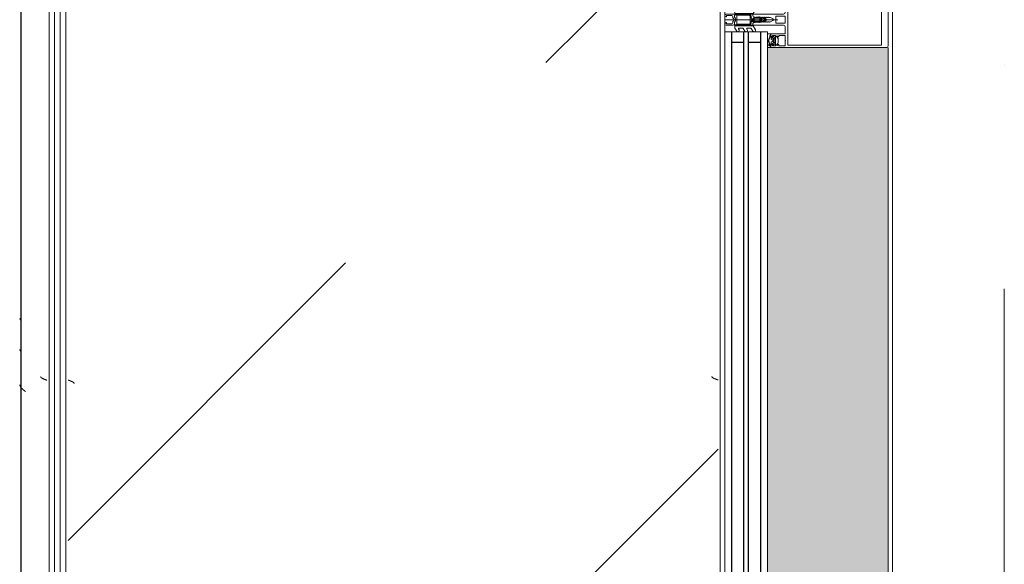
# Model space of a CAD drawing. Header units: millimetres. Extents: x -3267 to 40126, y 29201 to 102288.
# Tile 232 of 256: x 9044 to 9926, y 61556 to 62044. Entities that reach past the tile are written whole.
import ezdxf

# ---------------------------------------------------------------- set-up
doc = ezdxf.new("R2010")
doc.units = ezdxf.units.MM
doc.linetypes.add('4_ Штрихпунктир_ 10 х 2 мм', pattern=[1400, 1000, -200, 0, -200])
for name, color, linetype, lineweight in [('A-DETL-GENF-OTLN', 7, 'Continuous', 9), ('A-GLAZ-CURT-OTLN', 7, 'Continuous', 9), ('A-GLAZ-CWMG-OTLN', 7, 'Continuous', 9), ('A-WALL-____-OTLN', 7, 'Continuous', 9), ('M-EQPM-____-OTLN', 7, 'Continuous', 9), ('S-GRID-____-OTLN', 7, 'Continuous', 9)]:
    doc.layers.add(name, color=color, linetype=linetype, lineweight=lineweight)

# ---------------------------------------------------------------- blocks, each defined once
blk = doc.blocks.new('FP_145-ВКК_02_К1_З_ЭОМ_кабель_')
at = {"layer": 'M-EQPM-____-OTLN', "color": 253, "true_color": 0xaaaaaa}
for p, q in [((1600, 630.11), (0, 630.11)), ((1268.15, 630.12), (1268.06, 630.01)), ((1268.23, 630.22), (1268.15, 630.12)), ((1268.31, 630.32), (1268.23, 630.22)), ((1268.39, 630.41), (1268.31, 630.32)), ((1268.47, 630.5), (1268.39, 630.41)), ((1268.55, 630.58), (1268.47, 630.5)), ((1268.63, 630.66), (1268.55, 630.58)), ((1268.71, 630.74), (1268.63, 630.66)), ((1268.79, 630.81), (1268.71, 630.74)), ((1268.88, 630.88), (1268.79, 630.81)), ((1268.96, 630.94), (1268.88, 630.88)), ((1269.04, 630.99), (1268.96, 630.94)), ((1269.12, 631.04), (1269.04, 630.99)), ((1269.2, 631.09), (1269.12, 631.04)), ((1269.28, 631.13), (1269.2, 631.09)), ((1269.36, 631.17), (1269.28, 631.13)), ((1269.44, 631.2), (1269.36, 631.17)), ((1269.53, 631.22), (1269.44, 631.2)), ((1269.61, 631.25), (1269.53, 631.22)), ((1269.69, 631.26), (1269.61, 631.25)), ((1269.77, 631.27), (1269.69, 631.26)), ((1295.73, 630.09), (1295.64, 630.01)), ((1295.83, 630.17), (1295.73, 630.09)), ((1295.92, 630.25), (1295.83, 630.17)), ((1296.01, 630.33), (1295.92, 630.25)), ((1296.11, 630.41), (1296.01, 630.33)), ((1296.2, 630.48), (1296.11, 630.41)), ((1296.29, 630.55), (1296.2, 630.48)), ((1296.39, 630.61), (1296.29, 630.55)), ((1296.48, 630.68), (1296.39, 630.61)), ((1296.57, 630.74), (1296.48, 630.68)), ((1296.67, 630.79), (1296.57, 630.74)), ((1296.76, 630.85), (1296.67, 630.79)), ((1296.85, 630.9), (1296.76, 630.85)), ((1296.95, 630.95), (1296.85, 630.9)), ((1297.04, 630.99), (1296.95, 630.95)), ((1297.13, 631.03), (1297.04, 630.99)), ((1297.23, 631.07), (1297.13, 631.03)), ((1297.32, 631.11), (1297.23, 631.07)), ((1297.41, 631.14), (1297.32, 631.11)), ((1297.51, 631.17), (1297.41, 631.14)), ((1297.6, 631.19), (1297.51, 631.17))]:
    blk.add_line(p, q, dxfattribs=at)
blk = doc.blocks.new('ПР_Крышка пояса - Тип 1-V144-ВКК_02_К1_З_ЭОМ_кабель_')
at = {"layer": 'M-EQPM-____-OTLN', "true_color": 0xaaaaaa}
h = blk.add_hatch(dxfattribs=at)
h.set_pattern_fill('FP_68', color=253, style=0, pattern_type=2)
h.set_pattern_definition([(320.116, (-60760, 7884.42), (-31.8804, -362.8687), [38.035, -418.388]), (264.979, (-60760, 7884.4), (382.1136, 70.1924), [30.356, -333.911]), (10.409, (-60762.66, 7854.18), (350.2335, -292.6756), [32.376, -356.132]), (316.302, (-60658.4, 7884.4), (-84.086, -539.927), [57.037, -627.411]), (6.609, (-60665.4, 7839.4), (494.8554, -472.8508), [48.567, -534.241]), (261.148, (-60658.4, 7884.4), (494.8496, -472.857), [45.536, -500.899]), (291.079, (-60683.8, 7833.83), (-204.5313, -301.9806), [37.963, -417.597]), (235.89, (-60683.8, 7833.83), (368.3755, -123.0973), [30.394, -334.332]), (341.523, (-60700.84, 7808.66), (163.8489, -425.0748), [32.367, -356.032]), (307.614, (-60760, 7884.42), (169.11016, -6.15234), [16.721, -313.638, 16.721, -322.758, -335.679]), (307.614, (-60760, 7884.42), (169.11016, -6.15234), [-669.838, 16.721, -318.958]), (277.531, (-60760, 7884.42), (200.36217, -133.088), [16.696, -176.575, 16.696, -305.591, -127.751]), (277.531, (-60760, 7884.42), (200.36217, -133.088), [-515.558, 16.696, -111.055]), (237.393, (-60760, 7997.24), (-11.4573, -270.066), [16.715, -109.913, 16.715, -378.366, -524.242]), (237.393, (-60760, 7997.24), (-11.4573, -270.066), [-521.709, 16.715, -507.527]), (227.382, (-60760, 8047.83), (50.8514, -295.0393), [16.727, -148.004, 16.727, -618.375]), (227.382, (-60760, 8047.83), (50.8514, -295.0393), [-181.458, -245.829, 16.727, -355.819])])
h.paths.add_polyline_path([(0, 600), (0, 600), (84.49, 595), (1600, 595), (1600, 600), (0, 600)])
h.paths.add_polyline_path([(0, 595), (35.28, 595), (0, 597.49)])
at = {"layer": 'M-EQPM-____-OTLN', "color": 253, "true_color": 0xaaaaaa}
blk.add_blockref('FP_145-ВКК_02_К1_З_ЭОМ_кабель_', (0, 0), dxfattribs=at)
blk = doc.blocks.new('АРФ_Витраж_Остекление - SI_38mm_TripGlz-4699070-ВКК_02_К1_З_ЭОМ_кабель_')
at = {"layer": 'A-GLAZ-CURT-OTLN', "color": 253, "true_color": 0xaaaaaa}
for p, q in [((-454, 0), (-454, -38)), ((454, -38), (454, 0)), ((-454, -38), (454, -38))]:
    blk.add_line(p, q, dxfattribs=at)
at = {"layer": 'A-GLAZ-CURT-OTLN', "color": 253, "lineweight": 25, "true_color": 0xaaaaaa}
for p, q in [((-454, -6), (454, -6)), ((-445, -6), (-445, -17)), ((445, -6), (445, -17)), ((-454, -17), (454, -17)), ((-454, -21), (454, -21)), ((-445, -21), (-445, -32)), ((445, -21), (445, -32)), ((-454, -32), (454, -32))]:
    blk.add_line(p, q, dxfattribs=at)
blk = doc.blocks.new('Rectangular Mullion - FWS-50-HI_Mull_CovCap-20mm_Mull-105mm_zoloto-5843151-ВКК_02_К1_З_ЭОМ_кабель_')
at = {"layer": 'A-GLAZ-CWMG-OTLN', "true_color": 0xf8f3e1}
blk.add_hatch(color=7, dxfattribs=at).paths.add_polyline_path([(8096, 74220), (8096, 75100), (7988, 75100), (7988, 74220), (8080.3, 74220)])
at = {"layer": 'A-GLAZ-CWMG-OTLN', "color": 253, "true_color": 0xaaaaaa}
blk.add_line((8096, 74220), (8096, 75100), dxfattribs=at)
blk = doc.blocks.new('Rectangular Mullion - HI_CovCap-20mm_Mull-105mm-V274-ВКК_02_К1_З_ЭОМ_кабель_')
at = {"layer": 'A-DETL-GENF-OTLN', "color": 253, "true_color": 0xaaaaaa}
for p, q in [((-25, 144.5), (-25, 130.68)), ((23.5, 146), (-23.5, 146)), ((25, 130.68), (25, 144.5)), ((-25, 136), (-25, 59.4)), ((-22.9, 135.44), (-22.9, 59.4)), ((22.9, 136), (22.9, 59.4)), ((25, 136), (25, 59.5)), ((-12.6, 53.5), (-12.6, 41.4)), ((-3.2, 46.1), (-3.2, 53.5)), ((-2.7, 54), (2.7, 54)), ((3.2, 53.5), (3.2, 46.1)), ((12.6, 41.4), (12.6, 53.5)), ((25, 61), (25, 59.5)), ((-21.76, 44.51), (-22.58, 43.54)), ((-22.24, 46.35), (-21.18, 47.41)), ((-20.47, 47.7), (-17.13, 47.7)), ((-16.42, 47.41), (-15.36, 46.35)), ((-15.02, 43.54), (-15.84, 44.51)), ((-5, 25.5), (-5, 52.5)), ((2.7, 45.6), (-2.7, 45.6)), ((0, 47.27), (0, 0)), ((5, 52.5), (5, 25.5)), ((15.02, 43.54), (15.84, 44.51)), ((15.36, 46.35), (16.42, 47.41)), ((17.13, 47.7), (20.47, 47.7)), ((21.18, 47.41), (22.24, 46.35)), ((21.76, 44.51), (22.58, 43.54)), ((-22.3, 40.8), (-22.9, 40.8)), ((-22.9, 40.2), (-21.62, 40.2)), ((-22.27, 39.59), (-22.55, 39.1)), ((-21.2, 42.9), (-21.2, 41.7)), ((-21.07, 39.62), (-21.08, 39.77)), ((-19.5, 43.4), (-20.7, 43.4)), ((-20.7, 41.2), (-20.42, 41.2)), ((-20.48, 39.51), (-20.66, 39.4)), ((-20.16, 41.35), (-19.24, 42.95)), ((-19.97, 39.2), (-20.02, 39.33)), ((-17.65, 44), (-19.95, 44)), ((-19.33, 39.22), (-19.48, 39.08)), ((-18.77, 39.04), (-18.85, 39.17)), ((-18.36, 42.95), (-17.44, 41.35)), ((-18.16, 39.23), (-18.26, 39.06)), ((-16.9, 43.4), (-18.1, 43.4)), ((-17.56, 39.21), (-17.67, 39.31)), ((-17.18, 41.2), (-16.9, 41.2)), ((-17.02, 39.56), (-17.07, 39.36)), ((-16.46, 39.68), (-16.59, 39.75)), ((-16.4, 41.7), (-16.4, 42.9)), ((-14.64, 40.8), (-15.29, 40.8)), ((-0.87, 36.5), (-1.7, 35.06)), ((-1.12, 34.47), (-0.43, 35.65)), ((0.43, 35.65), (1.12, 34.47)), ((1.7, 35.06), (0.87, 36.5)), ((14.64, 40.8), (15.29, 40.8)), ((16.4, 41.7), (16.4, 42.9)), ((16.46, 39.68), (16.59, 39.75)), ((16.9, 43.4), (18.1, 43.4)), ((17.18, 41.2), (16.9, 41.2)), ((17.02, 39.56), (17.07, 39.36)), ((18.36, 42.95), (17.44, 41.35)), ((17.56, 39.21), (17.67, 39.31)), ((17.65, 44), (19.95, 44)), ((18.16, 39.23), (18.26, 39.06)), ((18.77, 39.04), (18.85, 39.17)), ((20.16, 41.35), (19.24, 42.95)), ((19.33, 39.22), (19.48, 39.08)), ((19.5, 43.4), (20.7, 43.4)), ((19.97, 39.2), (20.02, 39.33)), ((20.7, 41.2), (20.42, 41.2)), ((20.48, 39.51), (20.66, 39.4)), ((21.07, 39.62), (21.08, 39.77)), ((21.2, 42.9), (21.2, 41.7)), ((22.9, 40.2), (21.62, 40.2)), ((22.27, 39.59), (22.55, 39.1)), ((22.3, 40.8), (22.9, 40.8)), ((23.5, 40.8), (25, 40.8)), ((-9.07, 27.17), (-5.65, 25.19)), ((-2.24, 31), (-2.45, 30.87)), ((-2.45, 30.53), (-2.25, 30.41)), ((-1.89, 34.49), (-2.1, 32.75)), ((-1.33, 33.68), (-1.33, 33.78)), ((-1.25, 31.1), (0.74, 31.1)), ((-0.6, 32.5), (-0.6, 32.42)), ((0.84, 33), (-0.1, 33)), ((0.6, 32.3), (0.93, 32.3)), ((1.02, 31.78), (0.74, 32.06)), ((1.33, 33.78), (1.33, 33.68)), ((2.1, 32.75), (1.89, 34.49)), ((2.45, 30.87), (2.24, 31)), ((2.25, 30.41), (2.45, 30.53)), ((5.65, 25.19), (9.07, 27.17)), ((-7.75, 16.23), (-10.41, 17.77)), ((-7.75, 23.52), (-10.33, 25.01)), ((-9.07, 19.88), (-8.25, 19.41)), ((-7.5, 19.84), (-7.5, 23.08)), ((-5.4, 9.3), (-5.4, 24.76)), ((-3.5, 25), (-4.5, 25)), ((-3.9, 22), (-3.9, 11)), ((-3.4, 22.5), (3.4, 22.5)), ((-3.3, 23.5), (-1.9, 23.5)), ((-1.7, 23.7), (-1.7, 24.9)), ((-1.4, 24.49), (-1.4, 23.99)), ((-1.1, 23.82), (-0.5, 24.17)), ((0.3, 26.2), (-1.09, 26.2)), ((0.43, 25), (0.2, 25)), ((0.34, 25.28), (0.58, 25.52)), ((0.5, 24.17), (1.42, 23.63)), ((1.92, 23.5), (3.3, 23.5)), ((4.5, 25), (3.5, 25)), ((3.9, 11), (3.9, 22)), ((4.3, 22.5), (4.3, 9.4)), ((5.4, 24.76), (5.4, 9.3)), ((7.5, 23.08), (7.5, 19.84)), ((10.33, 25.01), (7.75, 23.52)), ((10.41, 17.77), (7.75, 16.23)), ((8.25, 19.41), (9.07, 19.88)), ((-7.62, 8.87), (-10.41, 10.48)), ((-9.07, 12.6), (-8.25, 12.12)), ((-7.5, 12.55), (-7.5, 15.8)), ((3.4, 10.5), (-3.4, 10.5)), ((-1.7, 9), (-2, 8.69)), ((2, 8.69), (1.7, 9)), ((7.5, 15.8), (7.5, 12.55)), ((10.41, 10.48), (7.62, 8.87)), ((8.25, 12.12), (9.07, 12.6)), ((-5.9, 8.8), (-7.37, 8.8)), ((-5, 1), (-5, 6.7)), ((-2.71, 8.4), (-4.02, 8.4)), ((-3.7, 1.7), (-3.7, 6)), ((-2.7, 7), (-2.13, 7)), ((-1.42, 7.29), (-0.71, 8.01)), ((0.71, 8.01), (1.42, 7.29)), ((2.13, 7), (2.7, 7)), ((3.3, 8.4), (2.71, 8.4)), ((3.7, 6), (3.7, 1.7)), ((7.37, 8.8), (5.9, 8.8))]:
    blk.add_line(p, q, dxfattribs=at)
at = {"layer": 'A-DETL-GENF-OTLN', "color": 253, "true_color": 0xaaaaaa, "flags": 128}
for points in [[(22.9, 130.68), (22.9, 140.2), (-22.9, 140.2), (-22.9, 130.68)], [(-19.05, 45.1), (-23.5, 45.1), (-23.5, 42.4), (-22.3, 42.4), (-22.3, 41.8), (-23.1, 41), (-25, 41), (-25, 57.79), (-25, 61)], [(-19.05, 54), (-23.5, 54), (-23.5, 48.3), (-22.3, 48.3), (-22.3, 47.7), (-22.95, 47.05)], [(22.9, 61), (22.9, 57.79), (22.9, 56.3), (11.2, 56.3), (-11.2, 56.3), (-22.9, 56.3), (-22.9, 57.79), (-22.9, 61)], [(-14.65, 47.05), (-15.3, 47.7), (-15.3, 48.3), (-14.1, 48.3), (-14.1, 54), (-18.55, 54)], [(-6.5, 54), (-11.2, 54), (-12.1, 54)], [(12.1, 54), (11.2, 54), (6.5, 54)], [(18.55, 54), (14.1, 54), (14.1, 48.3), (15.3, 48.3), (15.3, 47.7), (14.65, 47.05)], [(22.95, 47.05), (22.3, 47.7), (22.3, 48.3), (23.5, 48.3), (23.5, 54), (19.05, 54)], [(-13.1, 40.9), (-14.4, 40.9), (-15.3, 41.8), (-15.3, 42.4), (-14.1, 42.4), (-14.1, 45.1), (-18.55, 45.1)], [(18.55, 45.1), (14.1, 45.1), (14.1, 42.4), (15.3, 42.4), (15.3, 41.8), (14.4, 40.9), (13.1, 40.9)], [(25, 41), (23.1, 41), (22.3, 41.8), (22.3, 42.4), (23.5, 42.4), (23.5, 45.1), (19.05, 45.1)], [(-23.5, 40.8), (-25, 40.8), (-25, 38)], [(-22.5, 43.09), (-22, 42.8), (-22, 42.67)], [(-16.05, 40.2), (-14.75, 40.1), (-16.02, 40.1), (-16.02, 39.94)], [(-15.6, 42.67), (-15.6, 42.8), (-15.1, 43.09)], [(-12.6, 38), (-12.6, 40.8), (-13.95, 40.8)], [(-0.87, 42.8), (-2, 40.84), (-2, 39.84), (-2.5, 39.55), (-2, 39.26), (-2, 38.04), (-2.5, 37.75), (-2, 37.46), (-2, 36.24), (-2.5, 35.95), (-2, 35.66), (-2, 34.44), (-2.5, 34.15), (-2, 33.86), (-2, 32.64), (-2.5, 32.35), (-2, 32.06), (-2, 30.84), (-2.5, 30.55), (-2, 30.26), (-2, 29.04), (-2.5, 28.75), (-2, 28.46), (-2, 27.24), (-2.5, 26.95), (-2.5, 26)], [(2.5, 26), (2, 26.29), (2, 27.51), (2.5, 27.8), (2, 28.09), (2, 29.31), (2.5, 29.6), (2, 29.89), (2, 31.11), (2.5, 31.4), (2, 31.69), (2, 32.91), (2.5, 33.2), (2, 33.49), (2, 34.71), (2.5, 35), (2, 35.29), (2, 36.51), (2.5, 36.8), (2, 37.09), (2, 38.31), (2.5, 38.6), (2, 38.89), (2, 40.84), (0.87, 42.8)], [(12.6, 38), (12.6, 40.8), (13.95, 40.8)], [(16.05, 40.2), (14.75, 40.1), (16.02, 40.1), (16.02, 39.94)], [(15.6, 42.67), (15.6, 42.8), (15.1, 43.09)], [(22.5, 43.09), (22, 42.8), (22, 42.67)], [(-0.35, 31.99), (0.1, 31.73), (-1.23, 31.6)], [(0.4, 31.8), (0.4, 31.9), (0.4, 32.1)], [(-3.41, 25), (-5, 25), (-5, 9.1)], [(-4.51, 8.95), (-4.3, 11), (-4.3, 22.5)], [(-1.55, 25.25), (-1.17, 25.64), (-0.2, 25.7), (-0.42, 25.6), (-1.25, 24.85)], [(-0.1, 25.3), (-0.1, 25.4), (0, 25.42)], [(5, 1), (5, 25), (3.41, 25)], [(-2.65, 1), (-2.65, 1.4), (-3.4, 1.4)], [(3.4, 1.4), (2.65, 1.4), (2.65, 1)]]:
    blk.add_lwpolyline(points, dxfattribs=at)
blk.add_lwpolyline([(0, 37), (0, 35.9)], close=True, dxfattribs=at)
at = {"layer": 'A-DETL-GENF-OTLN', "color": 253, "true_color": 0xaaaaaa}
for centre, radius, start, end in [((-23.5, 144.5), 1.5, 90, 180), ((23.5, 144.5), 1.5, 360, 90), ((-18.8, 53.94), 0.256, 12.68038, 167.31962), ((-12.1, 53.5), 0.5, 90, 180), ((-6.5, 52.5), 1.5, 360, 90), ((-2.7, 53.5), 0.5, 90, 180), ((2.7, 53.5), 0.5, 0, 90), ((6.5, 52.5), 1.5, 90, 180), ((12.1, 53.5), 0.5, 0, 90), ((18.8, 53.94), 0.256, 12.68038, 167.31962), ((-22.59, 46.7), 0.5, 135, 315), ((-21.15, 44), 0.8, 22.61561, 140.00332), ((-20.47, 46.7), 1, 90, 135), ((-19.95, 44.5), 0.5, 202.62239, 269.99966), ((-18.8, 45.04), 0.256, 12.68038, 167.31962), ((-17.65, 44.5), 0.5, 269.99881, 337.37914), ((-16.45, 44), 0.8, 40.00306, 157.37723), ((-17.13, 46.7), 1, 45, 90), ((-15.01, 46.7), 0.5, 225, 45), ((-2.7, 46.1), 0.5, 180, 270), ((2.7, 46.1), 0.5, 270, 0), ((15.01, 46.7), 0.5, 135, 315), ((16.45, 44), 0.8, 22.62277, 139.99694), ((17.13, 46.7), 1, 90, 135), ((17.65, 44.5), 0.5, 202.62086, 270.00119), ((18.8, 45.04), 0.256, 12.68038, 167.31962), ((19.95, 44.5), 0.5, 270.00034, 337.37761), ((21.15, 44), 0.8, 39.99668, 157.38439), ((20.47, 46.7), 1, 45, 90), ((22.59, 46.7), 0.5, 225, 45), ((-22.9, 39.55), 0.65, 90, 270), ((-23.2, 40.8), 0.3, 180, 0), ((-22.9, 39.3), 0.4, 269.99999, 330.00626), ((-22.35, 43.35), 0.3, 140.01031, 239.99507), ((-22.3, 41.1), 0.3, 270.90521, 359.98148), ((-21.41, 39.09), 1, 90.82716, 149.99773), ((-18.96, 41.89), 3.14, 165.49788, 194.50212), ((-21.62, 39.7), 0.5, 54.92212, 90), ((-21.42, 39.75), 0.339, 3.00251, 90.82171), ((-18.8, 43.71), 4.4, 234.92212, 305.84121), ((-20.7, 42.9), 0.5, 89.98992, 180.01008), ((-20.7, 41.7), 0.5, 179.98974, 270.01026), ((-20.8, 39.64), 0.272, 183.0147, 299.98901), ((-20.32, 39.23), 0.316, 18.00331, 119.99297), ((-20.42, 41.5), 0.3, 269.98791, 330.00644), ((-19.69, 39.29), 0.3, 197.9991, 314.99946), ((-19.5, 43.1), 0.3, 329.99756, 90.00642), ((-19.11, 38.99), 0.316, 32.98956, 135.00901), ((-18.52, 39.21), 0.3, 213.00146, 329.99975), ((-18.1, 43.1), 0.3, 89.99872, 209.99731), ((-17.88, 39.07), 0.316, 48.00262, 149.99741), ((-17.36, 39.43), 0.3, 227.99716, 345.00452), ((-17.18, 41.5), 0.3, 209.995, 270.01065), ((-16.73, 39.48), 0.3, 63.00317, 164.99853), ((-16.9, 42.9), 0.5, 0.00918, 89.99082), ((-16.9, 41.7), 0.5, 270.00904, 359.99096), ((-16.32, 39.94), 0.3, 243.00899, 359.98883), ((-16.05, 39.9), 0.3, 90, 125.84121), ((-18.64, 41.89), 3.14, 346.80247, 14.483), ((-15.29, 41.1), 0.3, 166.80247, 270), ((-15.25, 43.35), 0.3, 299.99829, 40.01132), ((-14.83, 40.53), 0.33, 270.00002, 54.90994), ((-14.75, 40.6), 0.5, 269.99115, 352.82633), ((-13.95, 40.5), 0.3, 90.00299, 172.8115), ((-13.1, 41.4), 0.5, 270, 0), ((0, 42.3), 1, 30, 150), ((0, 36), 1, 90.02865, 150), ((0, 35.4), 0.5, 90.0573, 150), ((0, 36), 1, 30, 89.97135), ((0, 35.4), 0.5, 30, 89.9427), ((13.1, 41.4), 0.5, 180, 270), ((13.95, 40.5), 0.3, 7.1885, 89.99701), ((14.75, 40.6), 0.5, 187.17367, 270.00885), ((14.83, 40.53), 0.33, 125.09006, 269.99998), ((15.25, 43.35), 0.3, 139.98868, 240.00171), ((15.29, 41.1), 0.3, 270, 13.19753), ((18.64, 41.89), 3.14, 165.517, 193.19753), ((16.32, 39.94), 0.3, 180.01117, 296.99101), ((16.05, 39.9), 0.3, 54.15879, 90), ((18.8, 43.71), 4.4, 234.15879, 305.07788), ((16.9, 42.9), 0.5, 90.00918, 179.99082), ((16.9, 41.7), 0.5, 180.00904, 269.99096), ((16.73, 39.48), 0.3, 15.00147, 116.99683), ((17.36, 39.43), 0.3, 194.99548, 312.00284), ((17.18, 41.5), 0.3, 269.98935, 330.005), ((17.88, 39.07), 0.316, 30.00259, 131.99738), ((18.1, 43.1), 0.3, 330.00269, 90.00128), ((18.52, 39.21), 0.3, 210.00025, 326.99854), ((19.11, 38.99), 0.316, 44.99099, 147.01044), ((19.5, 43.1), 0.3, 89.99358, 210.00244), ((19.69, 39.29), 0.3, 225.00054, 342.0009), ((20.32, 39.23), 0.316, 60.00703, 161.99669), ((20.42, 41.5), 0.3, 209.99356, 270.01209), ((20.8, 39.64), 0.272, 240.01099, 356.9853), ((20.7, 42.9), 0.5, 359.98992, 90.01008), ((20.7, 41.7), 0.5, 269.98974, 0.01026), ((21.42, 39.75), 0.339, 89.17829, 176.99749), ((21.62, 39.7), 0.5, 90, 125.07788), ((21.41, 39.09), 1, 30.00227, 89.17284), ((18.96, 41.89), 3.14, 345.49788, 14.50212), ((22.3, 41.1), 0.3, 180.01852, 269.09479), ((22.35, 43.35), 0.3, 300.00493, 39.98969), ((22.9, 39.3), 0.4, 209.99374, 270.00001), ((23.2, 40.8), 0.3, 180, 0), ((22.9, 39.55), 0.65, 270, 90), ((-9.68, 26.13), 1.3, 154.41173, 240), ((-9.72, 26.04), 1.3, 60, 150), ((-3.41, 26.5), 1.5, 270, 10.22002), ((-2.35, 30.7), 0.2, 120, 240), ((17.75, 30.31), 20, 179.72362, 190.22002), ((17.75, 30.31), 20, 173, 178.04971), ((-0.4, 34.31), 1.5, 150, 173), ((-1.25, 30.9), 0.2, 90, 179.3132), ((46.55, 30.33), 48, 179.3132, 184.71248), ((46.55, 30.33), 48, 176, 178.23414), ((-1.23, 31.8), 0.2, 178.23414, 270), ((0.27, 33.67), 1.6, 150, 176), ((-0.1, 32.5), 0.5, 90, 180), ((-0.1, 32.42), 0.5, 180, 240), ((0.2, 31.9), 0.2, 240, 0), ((0.2, 31.8), 0.2, 270, 0), ((0.6, 32.1), 0.2, 90, 180), ((0.6, 31.92), 0.2, 45, 180), ((0.74, 31.5), 0.4, 270, 45), ((0.84, 33.5), 0.5, 270, 3.83017), ((0.93, 31.8), 0.5, 1.77701, 90), ((-0.27, 33.67), 1.6, 4, 30), ((-46.55, 30.33), 48, 354.4962, 1.77701), ((-46.55, 30.33), 48, 3.83017, 4), ((0.4, 34.31), 1.5, 7, 30), ((3.41, 26.5), 1.5, 169.77998, 270), ((-17.75, 30.31), 20, 349.77998, 0.27638), ((-17.75, 30.31), 20, 1.95029, 7), ((2.35, 30.7), 0.2, 300, 60), ((9.72, 26.04), 1.3, 30, 120), ((9.68, 26.13), 1.3, 300, 25.58827), ((-9.81, 18.81), 1.2, 150, 240), ((-9.72, 18.76), 1.3, 60, 150), ((-8, 19.84), 0.5, 240, 0), ((-8, 23.08), 0.5, 360, 60), ((-5.9, 24.76), 0.5, 360, 60), ((-4.5, 25.5), 0.5, 180, 270), ((-3.3, 22.5), 1, 90, 180), ((-3.4, 22), 0.5, 90, 180), ((-3.5, 26), 1, 270, 0), ((-1.9, 23.7), 0.2, 270, 0), ((-1.2, 24.9), 0.5, 135, 180), ((-0.9, 24.49), 0.5, 135, 180), ((-1.2, 23.99), 0.2, 180, 300), ((-1.09, 26.4), 0.2, 184.71248, 270), ((-1.02, 25.5), 0.2, 90, 135), ((-0.42, 25.4), 0.2, 90, 135), ((0, 23.3), 1, 60, 120), ((-0.3, 25.4), 0.2, 360, 90), ((-0.2, 25.5), 0.2, 360, 90), ((0.2, 25.3), 0.3, 180, 270), ((0.2, 25.42), 0.2, 180, 315), ((0.3, 25.8), 0.4, 315, 90), ((0.43, 25.8), 0.8, 270, 354.4962), ((1.92, 24.5), 1, 240, 270), ((3.5, 26), 1, 180, 270), ((3.3, 22.5), 1, 360, 90), ((3.4, 22), 0.5, 360, 90), ((4.5, 25.5), 0.5, 270, 360), ((5.9, 24.76), 0.5, 120, 180), ((8, 23.08), 0.5, 120, 180), ((8, 19.84), 0.5, 180, 300), ((9.72, 18.76), 1.3, 30, 120), ((9.81, 18.81), 1.2, 300, 30), ((-9.81, 11.52), 1.2, 150, 240), ((-9.72, 11.47), 1.3, 60, 150), ((-8, 12.55), 0.5, 240, 0), ((-8, 15.8), 0.5, 360, 60), ((-7.37, 9.3), 0.5, 240, 270), ((-5.9, 9.3), 0.5, 270, 0), ((-4, 9.1), 1, 180, 216.8699), ((-4.02, 8.9), 0.5, 174, 270), ((-3.4, 11), 0.5, 180, 270), ((0, 7.3), 2.4, 45, 135), ((3.3, 9.4), 1, 270, 0), ((3.4, 11), 0.5, 270, 0), ((5.9, 9.3), 0.5, 180, 270), ((7.37, 9.3), 0.5, 270, 300), ((8, 15.8), 0.5, 120, 180), ((8, 12.55), 0.5, 180, 300), ((9.72, 11.47), 1.3, 30, 120), ((9.81, 11.52), 1.2, 300, 30), ((-4, 6.7), 1, 143.1301, 180), ((-4, 1), 1, 180, 270), ((-5.6, 7.9), 1, 323.1301, 36.8699), ((-2.7, 6), 1, 90, 180), ((-3.4, 1.7), 0.3, 180, 270), ((-3.65, 1), 1, 270, 0), ((-2.71, 9.4), 1, 270, 315), ((-2.13, 8), 1, 270, 315), ((0, 7.3), 1, 45, 135), ((2.13, 8), 1, 225, 270), ((2.71, 9.4), 1, 225, 270), ((3.65, 1), 1, 180, 270), ((2.7, 6), 1, 360, 90), ((3.4, 1.7), 0.3, 270, 0), ((4, 1), 1, 270, 0)]:
    blk.add_arc(centre, radius, start, end, dxfattribs=at)
blk = doc.blocks.new('FP_578-ВКК_02_К1_З_ЭОМ_кабель_')
at = {"layer": 'M-EQPM-____-OTLN', "color": 7, "true_color": 0xffffff}
for p, q in [((2039.39, 582.49), (2039.34, 582.49)), ((2039.44, 582.5), (2039.39, 582.49)), ((2039.48, 582.51), (2039.44, 582.5)), ((2039.53, 582.52), (2039.48, 582.51)), ((2039.58, 582.54), (2039.53, 582.52)), ((2039.62, 582.56), (2039.58, 582.54)), ((2039.67, 582.58), (2039.62, 582.56)), ((2039.72, 582.61), (2039.67, 582.58)), ((2039.77, 582.64), (2039.72, 582.61)), ((2039.81, 582.67), (2039.77, 582.64)), ((2039.86, 582.7), (2039.81, 582.67)), ((2039.91, 582.74), (2039.86, 582.7)), ((2039.95, 582.78), (2039.91, 582.74)), ((2040, 582.82), (2039.95, 582.78)), ((2040.06, 582.88), (2040.01, 582.83)), ((2040.1, 582.93), (2040.06, 582.88)), ((2040.15, 582.98), (2040.1, 582.93)), ((2040.2, 583.04), (2040.15, 582.98)), ((2040.25, 583.1), (2040.2, 583.04)), ((2040.3, 583.17), (2040.25, 583.1)), ((2040.35, 583.23), (2040.3, 583.17)), ((2040.4, 583.3), (2040.35, 583.23)), ((2040.44, 583.37), (2040.4, 583.3)), ((2040.49, 583.45), (2040.44, 583.37)), ((2040.54, 583.52), (2040.49, 583.45)), ((2040.59, 583.6), (2040.54, 583.52)), ((2040.64, 583.68), (2040.59, 583.6)), ((2040.69, 583.77), (2040.64, 583.68)), ((2040.74, 583.86), (2040.69, 583.77)), ((2040.78, 583.95), (2040.74, 583.86)), ((2040.83, 584.04), (2040.78, 583.95)), ((2040.88, 584.13), (2040.83, 584.04)), ((2040.93, 584.23), (2040.88, 584.13)), ((2040.98, 584.33), (2040.93, 584.23)), ((2041.03, 584.43), (2040.98, 584.33)), ((2041.08, 584.53), (2041.03, 584.43)), ((2041.12, 584.64), (2041.08, 584.53)), ((2041.17, 584.74), (2041.12, 584.64)), ((2041.22, 584.85), (2041.17, 584.74)), ((2041.27, 584.96), (2041.22, 584.85)), ((2041.32, 585.08), (2041.27, 584.96)), ((2041.37, 585.19), (2041.32, 585.08)), ((2041.42, 585.31), (2041.37, 585.19)), ((2041.46, 585.42), (2041.42, 585.31)), ((2041.51, 585.54), (2041.46, 585.42)), ((2041.56, 585.66), (2041.51, 585.54)), ((2041.61, 585.79), (2041.56, 585.66)), ((2041.66, 585.91), (2041.61, 585.79)), ((2041.71, 586.03), (2041.66, 585.91)), ((2041.76, 586.16), (2041.71, 586.03)), ((2041.81, 586.29), (2041.76, 586.16)), ((2041.85, 586.41), (2041.81, 586.29)), ((2041.9, 586.54), (2041.85, 586.41)), ((2041.95, 586.67), (2041.9, 586.54)), ((2042, 586.8), (2041.95, 586.67)), ((2042.05, 586.93), (2042, 586.8)), ((2042.1, 587.07), (2042.05, 586.93)), ((2042.15, 587.2), (2042.1, 587.07)), ((2042.19, 587.33), (2042.15, 587.2)), ((2042.24, 587.46), (2042.19, 587.33)), ((2042.29, 587.6), (2042.24, 587.46)), ((2042.34, 587.73), (2042.29, 587.6)), ((2042.39, 587.87), (2042.34, 587.73)), ((2042.44, 588), (2042.39, 587.87))]:
    blk.add_line(p, q, dxfattribs=at)
blk = doc.blocks.new('FP_579-ВКК_02_К1_З_ЭОМ_кабель_')
at = {"layer": 'M-EQPM-____-OTLN', "color": 7, "true_color": 0xffffff}
for p, q in [((2043.47, 8.86), (2043.42, 8.74)), ((2043.52, 8.97), (2043.47, 8.86)), ((2043.56, 9.09), (2043.52, 8.97)), ((2043.61, 9.21), (2043.56, 9.09)), ((2043.66, 9.32), (2043.61, 9.21)), ((2043.71, 9.43), (2043.66, 9.32)), ((2043.76, 9.54), (2043.71, 9.43)), ((2043.81, 9.65), (2043.76, 9.54)), ((2043.86, 9.75), (2043.81, 9.65)), ((2043.91, 9.86), (2043.86, 9.75)), ((2043.96, 9.96), (2043.91, 9.86)), ((2044.01, 10.06), (2043.96, 9.96)), ((2044.06, 10.16), (2044.01, 10.06)), ((2044.1, 10.25), (2044.06, 10.16)), ((2044.15, 10.34), (2044.1, 10.25)), ((2044.2, 10.43), (2044.15, 10.34)), ((2044.25, 10.52), (2044.2, 10.43)), ((2044.3, 10.6), (2044.25, 10.52)), ((2044.35, 10.69), (2044.3, 10.6)), ((2044.4, 10.76), (2044.35, 10.69)), ((2044.45, 10.84), (2044.4, 10.76)), ((2044.5, 10.91), (2044.45, 10.84)), ((2044.55, 10.99), (2044.5, 10.91)), ((2044.6, 11.05), (2044.55, 10.99)), ((2044.64, 11.12), (2044.6, 11.05)), ((2044.69, 11.18), (2044.64, 11.12)), ((2044.74, 11.24), (2044.69, 11.18)), ((2044.79, 11.3), (2044.74, 11.24)), ((2044.84, 11.35), (2044.79, 11.3)), ((2044.89, 11.4), (2044.84, 11.35)), ((2044.94, 11.45), (2044.89, 11.4)), ((2044.99, 11.49), (2044.94, 11.45)), ((2045.04, 11.53), (2044.99, 11.49)), ((2045.09, 11.57), (2045.04, 11.53)), ((2045.14, 11.61), (2045.09, 11.57)), ((2045.18, 11.64), (2045.14, 11.61)), ((2045.23, 11.66), (2045.18, 11.64)), ((2045.28, 11.69), (2045.23, 11.66)), ((2045.33, 11.71), (2045.28, 11.69)), ((2045.38, 11.73), (2045.33, 11.71)), ((2045.43, 11.74), (2045.38, 11.73)), ((2045.48, 11.76), (2045.43, 11.74)), ((2045.53, 11.76), (2045.48, 11.76)), ((2045.58, 11.77), (2045.53, 11.76)), ((2042.53, 6.39), (2042.48, 6.26)), ((2042.58, 6.53), (2042.53, 6.39)), ((2042.63, 6.66), (2042.58, 6.53)), ((2042.68, 6.8), (2042.63, 6.66)), ((2042.73, 6.93), (2042.68, 6.8)), ((2042.78, 7.07), (2042.73, 6.93)), ((2042.83, 7.2), (2042.78, 7.07)), ((2042.88, 7.33), (2042.83, 7.2)), ((2042.93, 7.46), (2042.88, 7.33)), ((2042.98, 7.6), (2042.93, 7.46)), ((2043.02, 7.73), (2042.98, 7.6)), ((2043.07, 7.86), (2043.02, 7.73)), ((2043.12, 7.99), (2043.07, 7.86)), ((2043.17, 8.11), (2043.12, 7.99)), ((2043.22, 8.24), (2043.17, 8.11)), ((2043.27, 8.37), (2043.22, 8.24)), ((2043.32, 8.49), (2043.27, 8.37)), ((2043.37, 8.61), (2043.32, 8.49)), ((2043.42, 8.74), (2043.37, 8.61))]:
    blk.add_line(p, q, dxfattribs=at)
blk = doc.blocks.new('ПР_Низ пояс - Тип 1-V577-ВКК_02_К1_З_ЭОМ_кабель_')
at = {"layer": 'M-EQPM-____-OTLN', "true_color": 0xffffff}
h = blk.add_hatch(dxfattribs=at)
h.set_pattern_fill('FP_227', style=0, pattern_type=2)
h.set_pattern_definition([(135, (-59460, 6950), (-1000, 1e-13), [50, -1364.214]), (135, (-58960, 6950), (-1000, 1e-13), [50, -1364.214]), (135, (-58960, 7450), (-1000, 1e-13), [50, -1364.214]), (135, (-59674.64, 7664.64), (-1000, 1e-13), [403.55, -1010.664]), (135, (-59174.64, 7664.64), (-1000, 1e-13), [403.55, -1010.664]), (135, (-59674.64, 7164.64), (-1000, 1e-13), [403.55, -1010.664]), (135, (-59174.64, 7164.64), (-1000, 1e-13), [453.55, -960.664])])
h.paths.add_polyline_path([(800, 6.26), (2400, 6.26), (2400, 588), (800, 588), (800, 19.98)])
at = {"layer": 'M-EQPM-____-OTLN', "color": 253, "true_color": 0xaaaaaa}
for p, q in [((800, 595), (2400, 595)), ((800, 590), (2400, 590)), ((800, 4.26), (2400, 4.26)), ((800, 0), (2400, 0))]:
    blk.add_line(p, q, dxfattribs=at)
for name in ['FP_578-ВКК_02_К1_З_ЭОМ_кабель_', 'FP_579-ВКК_02_К1_З_ЭОМ_кабель_']:
    blk.add_blockref(name, (0, 0), dxfattribs=at)
blk = doc.blocks.new('FP_581-ВКК_02_К1_З_ЭОМ_кабель_')
at = {"layer": 'M-EQPM-____-OTLN', "color": 7, "true_color": 0xffffff}
for p, q in [((1242.76, 608.21), (1242.71, 608.08)), ((1242.81, 608.34), (1242.76, 608.21)), ((1242.86, 608.47), (1242.81, 608.34)), ((1242.91, 608.6), (1242.86, 608.47)), ((1242.96, 608.73), (1242.91, 608.6)), ((1243.01, 608.86), (1242.96, 608.73)), ((1243.06, 608.98), (1243.01, 608.86)), ((1243.11, 609.11), (1243.06, 608.98)), ((1243.15, 609.23), (1243.11, 609.11)), ((1243.2, 609.36), (1243.15, 609.23)), ((1243.25, 609.48), (1243.2, 609.36)), ((1243.3, 609.6), (1243.25, 609.48)), ((1243.35, 609.72), (1243.3, 609.6)), ((1243.4, 609.83), (1243.35, 609.72)), ((1243.45, 609.95), (1243.4, 609.83)), ((1243.5, 610.06), (1243.45, 609.95)), ((1243.55, 610.18), (1243.5, 610.06)), ((1243.6, 610.28), (1243.55, 610.18)), ((1243.65, 610.39), (1243.6, 610.28)), ((1243.69, 610.5), (1243.65, 610.39)), ((1243.74, 610.6), (1243.69, 610.5)), ((1243.79, 610.7), (1243.74, 610.6)), ((1243.84, 610.8), (1243.79, 610.7)), ((1243.89, 610.9), (1243.84, 610.8)), ((1243.94, 610.99), (1243.89, 610.9)), ((1243.99, 611.09), (1243.94, 610.99)), ((1244.04, 611.18), (1243.99, 611.09)), ((1244.09, 611.26), (1244.04, 611.18)), ((1244.14, 611.35), (1244.09, 611.26)), ((1244.19, 611.43), (1244.14, 611.35)), ((1244.23, 611.51), (1244.19, 611.43)), ((1244.28, 611.58), (1244.23, 611.51)), ((1244.33, 611.66), (1244.28, 611.58)), ((1244.38, 611.73), (1244.33, 611.66)), ((1244.43, 611.8), (1244.38, 611.73)), ((1244.48, 611.86), (1244.43, 611.8)), ((1244.53, 611.93), (1244.48, 611.86)), ((1244.58, 611.98), (1244.53, 611.93)), ((1244.63, 612.04), (1244.58, 611.98)), ((1244.68, 612.09), (1244.63, 612.04)), ((1244.73, 612.14), (1244.68, 612.09)), ((1244.77, 612.19), (1244.73, 612.14)), ((1244.82, 612.24), (1244.77, 612.19)), ((1244.87, 612.28), (1244.82, 612.24)), ((1244.92, 612.31), (1244.87, 612.28)), ((1244.97, 612.35), (1244.92, 612.31)), ((1245.02, 612.38), (1244.97, 612.35)), ((1245.07, 612.41), (1245.02, 612.38)), ((1245.12, 612.43), (1245.07, 612.41)), ((1245.17, 612.45), (1245.12, 612.43)), ((1245.22, 612.47), (1245.17, 612.45)), ((1245.27, 612.49), (1245.22, 612.47)), ((1245.31, 612.5), (1245.27, 612.49)), ((1245.36, 612.51), (1245.31, 612.5)), ((1245.41, 612.51), (1245.36, 612.51)), ((1242.37, 607.14), (1242.32, 607)), ((1242.42, 607.27), (1242.37, 607.14)), ((1242.47, 607.41), (1242.42, 607.27)), ((1242.52, 607.54), (1242.47, 607.41)), ((1242.57, 607.67), (1242.52, 607.54)), ((1242.61, 607.81), (1242.57, 607.67)), ((1242.66, 607.94), (1242.61, 607.81)), ((1242.71, 608.08), (1242.66, 607.94))]:
    blk.add_line(p, q, dxfattribs=at)
blk = doc.blocks.new('FP_582-ВКК_02_К1_З_ЭОМ_кабель_')
at = {"layer": 'M-EQPM-____-OTLN', "color": 7, "true_color": 0xffffff}
for p, q in [((1232.17, 626.13), (1232.07, 626)), ((1232.27, 626.25), (1232.17, 626.13)), ((1232.37, 626.38), (1232.27, 626.25)), ((1232.46, 626.5), (1232.37, 626.38)), ((1232.56, 626.63), (1232.46, 626.5)), ((1232.66, 626.75), (1232.56, 626.63)), ((1232.75, 626.88), (1232.66, 626.75)), ((1232.85, 627), (1232.75, 626.88)), ((1232.95, 627.13), (1232.85, 627)), ((1233.05, 627.25), (1232.95, 627.13)), ((1233.14, 627.37), (1233.05, 627.25)), ((1233.24, 627.49), (1233.14, 627.37)), ((1233.34, 627.61), (1233.24, 627.49)), ((1233.44, 627.73), (1233.34, 627.61)), ((1233.53, 627.85), (1233.44, 627.73)), ((1233.63, 627.96), (1233.53, 627.85)), ((1233.73, 628.08), (1233.63, 627.96)), ((1233.83, 628.19), (1233.73, 628.08)), ((1233.92, 628.31), (1233.83, 628.19)), ((1234.02, 628.42), (1233.92, 628.31)), ((1234.12, 628.53), (1234.02, 628.42)), ((1234.22, 628.64), (1234.12, 628.53)), ((1234.31, 628.75), (1234.22, 628.64)), ((1234.41, 628.85), (1234.31, 628.75)), ((1234.51, 628.95), (1234.41, 628.85)), ((1234.6, 629.06), (1234.51, 628.95)), ((1234.7, 629.16), (1234.6, 629.06)), ((1234.8, 629.26), (1234.7, 629.16)), ((1234.9, 629.35), (1234.8, 629.26)), ((1234.99, 629.45), (1234.9, 629.35)), ((1235.09, 629.54), (1234.99, 629.45)), ((1235.19, 629.63), (1235.09, 629.54)), ((1235.29, 629.72), (1235.19, 629.63)), ((1235.38, 629.81), (1235.29, 629.72)), ((1235.48, 629.89), (1235.38, 629.81)), ((1235.58, 629.97), (1235.48, 629.89)), ((1235.68, 630.05), (1235.58, 629.97)), ((1235.77, 630.13), (1235.68, 630.05)), ((1235.87, 630.2), (1235.77, 630.13)), ((1235.97, 630.27), (1235.87, 630.2)), ((1236.06, 630.34), (1235.97, 630.27)), ((1236.16, 630.41), (1236.06, 630.34)), ((1236.26, 630.47), (1236.16, 630.41)), ((1236.36, 630.54), (1236.26, 630.47)), ((1236.45, 630.59), (1236.36, 630.54)), ((1236.55, 630.65), (1236.45, 630.59)), ((1236.65, 630.7), (1236.55, 630.65)), ((1236.75, 630.75), (1236.65, 630.7)), ((1236.84, 630.8), (1236.75, 630.75)), ((1236.94, 630.85), (1236.84, 630.8)), ((1237.04, 630.89), (1236.94, 630.85)), ((1237.14, 630.93), (1237.04, 630.89)), ((1237.23, 630.96), (1237.14, 630.93)), ((1237.33, 631), (1237.23, 630.96)), ((1237.43, 631.03), (1237.33, 631)), ((1237.53, 631.06), (1237.43, 631.03)), ((1237.62, 631.08), (1237.53, 631.06)), ((1237.72, 631.1), (1237.62, 631.08)), ((1237.82, 631.12), (1237.72, 631.1)), ((1237.91, 631.14), (1237.82, 631.12)), ((1238.01, 631.15), (1237.91, 631.14)), ((1238.11, 631.16), (1238.01, 631.15)), ((1238.21, 631.16), (1238.11, 631.16))]:
    blk.add_line(p, q, dxfattribs=at)
blk = doc.blocks.new('ПР_Перед пояса - Тип 1-V580-ВКК_02_К1_З_ЭОМ_кабель_')
at = {"layer": 'M-EQPM-____-OTLN', "color": 253, "true_color": 0xaaaaaa}
for p, q in [((0, 630), (1600, 630)), ((0, 605), (1600, 605)), ((0, 600), (1600, 600))]:
    blk.add_line(p, q, dxfattribs=at)
for name in ['FP_582-ВКК_02_К1_З_ЭОМ_кабель_', 'FP_581-ВКК_02_К1_З_ЭОМ_кабель_']:
    blk.add_blockref(name, (0, 0), dxfattribs=at)
blk = doc.blocks.new('Наметкина 10_РД_АРФ_К1_R21_rvt-1-ВКК_02_К1_З_ЭОМ_кабель_')
at = {"layer": 'A-WALL-____-OTLN', "color": 253, "true_color": 0xaaaaaa}
blk.add_line((8100, 63360), (8100, 61359.98), dxfattribs=at)
at = {"layer": 'A-GLAZ-CURT-OTLN', "color": 253, "lineweight": 9, "true_color": 0xaaaaaa, "rotation": 89.99999999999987}
blk.add_blockref('АРФ_Витраж_Остекление - SI_38mm_TripGlz-4699070-ВКК_02_К1_З_ЭОМ_кабель_', (7950, 61860), dxfattribs=at)
at = {"layer": 'A-GLAZ-CWMG-OTLN', "color": 253, "lineweight": 9, "true_color": 0xaaaaaa, "extrusion": (0, 0, -1), "rotation": 90.00000000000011}
blk.add_blockref('Rectangular Mullion - HI_CovCap-20mm_Mull-105mm-V274-ВКК_02_К1_З_ЭОМ_кабель_', (-7950, 62325), dxfattribs=at)
at = {"layer": 'A-GLAZ-CWMG-OTLN', "color": 253, "lineweight": 9, "true_color": 0xaaaaaa}
blk.add_blockref('Rectangular Mullion - FWS-50-HI_Mull_CovCap-20mm_Mull-105mm_zoloto-5843151-ВКК_02_К1_З_ЭОМ_кабель_', (0, -12800), dxfattribs=at)
at = {"layer": 'M-EQPM-____-OTLN', "color": 253, "lineweight": 9, "true_color": 0xaaaaaa, "rotation": 89.99999999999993}
for name, p in [('ПР_Крышка пояса - Тип 1-V144-ВКК_02_К1_З_ЭОМ_кабель_', (7950, 60760)), ('ПР_Перед пояса - Тип 1-V580-ВКК_02_К1_З_ЭОМ_кабель_', (7950, 60760)), ('ПР_Низ пояс - Тип 1-V577-ВКК_02_К1_З_ЭОМ_кабель_', (7950, 59960))]:
    blk.add_blockref(name, p, dxfattribs=at)

msp = doc.modelspace()

# ---------------------------------------------------------------- linework, layer by layer
at = {"layer": 'S-GRID-____-OTLN', "color": 253, "linetype": '4_ Штрихпунктир_ 10 х 2 мм', "true_color": 0xaaaaaa}
msp.add_line((9925.58, 30000.72), (9925.58, 101488.31), dxfattribs=at)

# ---------------------------------------------------------------- block references
at = {"lineweight": 5}
msp.add_blockref('Наметкина 10_РД_АРФ_К1_R21_rvt-1-ВКК_02_К1_З_ЭОМ_кабель_', (1725.58, -281.28), dxfattribs=at)

doc.saveas('drawing.dxf')
